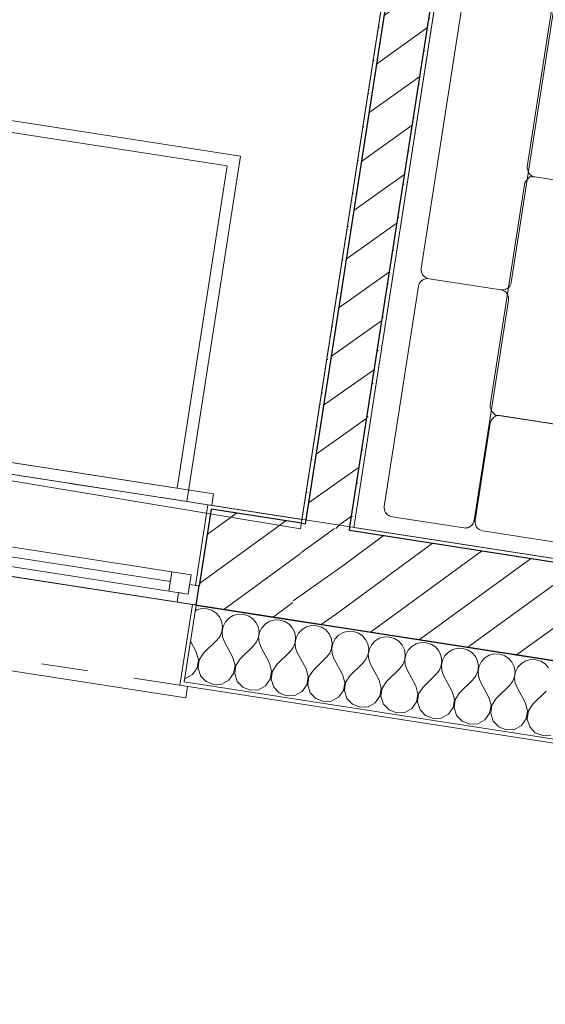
# Model space of a CAD drawing. Header units: metres. Extents: x 5509548 to 5517943, y 5680530 to 5684871.
# Tile 90 of 124: x 5516179.26 to 5516180.62, y 5683284.93 to 5683287.47. Entities that reach past the tile are written whole.
import ezdxf

# ---------------------------------------------------------------- set-up
doc = ezdxf.new("R2010")
doc.units = ezdxf.units.M
doc.linetypes.add('Przerywana', pattern=[240, 120, -120])
for name, color, linetype in [('Nowe_A-Balkony', 7, 'CONTINUOUS'), ('Nowe_A-Meble-Salon', 7, 'CONTINUOUS'), ('Nowe_A-Meble-Sypialnia', 7, 'CONTINUOUS'), ('Nowe_A-Posadzki', 7, 'CONTINUOUS'), ('Nowe_A-Strefy-Parter', 7, 'CONTINUOUS'), ('Nowe_A-Ściany-Działowe', 7, 'CONTINUOUS'), ('Nowe_A-Ściany-Zewnętrzne', 7, 'CONTINUOUS'), ('Nowe_Okna Archicada', 7, 'CONTINUOUS')]:
    doc.layers.add(name, color=color, linetype=linetype)
for name, color, linetype, lineweight in [('Nowe_A-Balkony_Nr_pióra__89', 7, 'CONTINUOUS', 13), ('Nowe_A-Meble-Salon_Nr_pióra__1', 7, 'CONTINUOUS', 13), ('Nowe_A-Meble-Sypialnia_Nr_pióra__4', 7, 'CONTINUOUS', 13), ('Nowe_A-Posadzki_Nr_pióra__89', 7, 'CONTINUOUS', 13), ('Nowe_A-Ściany-Działowe_Nr_pióra__27', 7, 'CONTINUOUS', 25), ('Nowe_A-Ściany-Działowe_Nr_pióra__47', 7, 'CONTINUOUS', 15), ('Nowe_A-Ściany-Zewnętrzne_Nr_pióra__174', 7, 'CONTINUOUS', 5), ('Nowe_A-Ściany-Zewnętrzne_Nr_pióra__27', 7, 'CONTINUOUS', 25), ('Nowe_A-Ściany-Zewnętrzne_Nr_pióra__47', 7, 'CONTINUOUS', 15), ('Nowe_A-Ściany-Zewnętrzne_Nr_pióra__67', 7, 'CONTINUOUS', 13), ('Nowe_Metryczki pomieszczeń Archicada_Nr_pióra__6', 5, 'CONTINUOUS', 13), ('Nowe_Okna Archicada_Nr_pióra__23', 7, 'CONTINUOUS', 15), ('Nowe_Okna Archicada_Nr_pióra__27', 7, 'CONTINUOUS', 25), ('Nowe_Okna Archicada_Nr_pióra__3', 7, 'CONTINUOUS', 13), ('Nowe_Okna Archicada_Nr_pióra__47', 7, 'CONTINUOUS', 15)]:
    doc.layers.add(name, color=color, linetype=linetype, lineweight=lineweight)
doc.layers.add('Nowe_A-Strefy-Parter_Nr_pióra__94', color=7, linetype='CONTINUOUS', lineweight=13, true_color=0xe4ad2c)
doc.styles.add('STYL_AUTOMATYCZNY_1', font='arial.ttf')
pattern_1 = [(0, (0, 0), (0, 86.60254037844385), [0, -50]), (0, (25, 43.30126941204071), (0, 86.60254037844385), [0, -50])]
pattern_2 = [(45, (0, 0), (-63.63960862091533, 63.63960862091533), [])]

# ---------------------------------------------------------------- blocks, each defined once
blk = doc.blocks.new('Sypialnia_A0_2.03_33', base_point=(67027.93271937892, -115141.4868995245))
at = {"layer": 'Nowe_Metryczki pomieszczeń Archicada_Nr_pióra__6', "color": 5, "linetype": 'Continuous', "lineweight": 13}
for p, q in [((66699.66021937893, -114905.7723995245), (67356.20521937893, -114905.7723995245)), ((66699.66021937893, -115062.9153995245), (66699.66021937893, -114905.7723995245)), ((67356.20521937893, -114905.7723995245), (67356.20521937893, -115062.9153995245)), ((67356.20521937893, -115062.9153995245), (66699.66021937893, -115062.9153995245)), ((66699.66021937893, -115062.9153995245), (67356.20521937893, -115062.9153995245)), ((66699.66021937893, -115220.0583995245), (66699.66021937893, -115062.9153995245)), ((67356.20521937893, -115062.9153995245), (67356.20521937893, -115220.0583995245)), ((67356.20521937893, -115220.0583995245), (66699.66021937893, -115220.0583995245)), ((66699.66021937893, -115220.0583995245), (67356.20521937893, -115220.0583995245)), ((66699.66021937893, -115377.2013995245), (66699.66021937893, -115220.0583995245)), ((67356.20521937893, -115220.0583995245), (67356.20521937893, -115377.2013995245)), ((67356.20521937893, -115377.2013995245), (66699.66021937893, -115377.2013995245))]:
    blk.add_line(p, q, dxfattribs=at)
at = {"layer": 'Nowe_Metryczki pomieszczeń Archicada_Nr_pióra__6', "color": 5, "lineweight": 13, "char_height": 100, "attachment_point": 1, "style": 'STYL_AUTOMATYCZNY_1'}
for s, insert in [('\\A1;{\\pql;\\pt0,2300;\\fArial|b0|i0|c238|p0;\\W1.000000;A0/2.03\\fArial|b0|i0|c238|p0;\\W1.000000;\\A1{\\H.66x;\\S^  ;}\\fArial|b0|i0|c238|p0;\\W1.000000;\\fArial|b0|i0|c238|p0;\\W1.000000;\\A1{\\H.66x;\\S^  ;}}', (66749.66021937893, -114928.6295413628)), ('\\A1;{\\pql;\\pt0,2300;\\fArial|b0|i0|c238|p0;\\W1.000000;Sypialnia\\fArial|b0|i0|c238|p0;\\W1.000000;\\A1{\\H.66x;\\S^  ;}\\fArial|b0|i0|c238|p0;\\W1.000000;\\fArial|b0|i0|c238|p0;\\W1.000000;\\A1{\\H.66x;\\S^  ;}}', (66749.66021937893, -115085.7725413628)), ('\\A1;{\\pql;\\pt0,2300;\\fArial|b0|i0|c238|p0;\\W1.000000;9,02\\fArial|b0|i0|c238|p0;\\W1.000000;\\A1{\\H.66x;\\S^  ;}\\fArial|b0|i0|c238|p0;\\W1.000000; m\\fArial|b0|i0|c238|p0;\\W1.000000;\\A1{\\H.66x;\\S2^  ;}}', (66749.66021937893, -115244.3441127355))]:
    blk.add_mtext(s, dxfattribs=dict(at, insert=insert))
blk = doc.blocks.new('Strop_1', base_point=(90780.07224493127, -117167.5980123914))
at = {"layer": 'Nowe_A-Balkony_Nr_pióra__89', "color": 7, "linetype": 'Continuous', "lineweight": 13, "flags": 128}
blk.add_lwpolyline([(90780.07224493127, -117167.5980123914), (90780.07224493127, -118877.5979270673), (65230.07224493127, -118877.5979270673), (65230.07224493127, -117167.5980123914)], close=True, dxfattribs=at)
blk = doc.blocks.new('Strop_4', base_point=(65240.07224493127, -99177.59784355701))
at = {"layer": 'Nowe_A-Posadzki_Nr_pióra__89', "color": 7, "linetype": 'Continuous', "lineweight": 13, "flags": 128}
blk.add_lwpolyline([(65240.07224493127, -99177.59784355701), (65240.07224493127, -116907.597843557), (90770.07224493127, -116907.597843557), (90770.07224493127, -99177.59784355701)], close=True, dxfattribs=at)
blk = doc.blocks.new('*X117')
at = {"layer": 'Nowe_A-Ściany-Zewnętrzne_Nr_pióra__174', "color": 7, "linetype": 'Continuous', "lineweight": 5}
for p, q in [((67333.33333333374, -117172.3597483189), (67320.32064148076, -117174.1722074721)), ((67346.34602518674, -117174.1722074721), (67333.33333333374, -117172.3597483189)), ((67428.57142857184, -117172.3597483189), (67415.55873671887, -117174.1722074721)), ((67441.58412042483, -117174.1722074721), (67428.57142857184, -117172.3597483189)), ((67523.80952380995, -117172.3597483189), (67510.79683195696, -117174.1722074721)), ((67536.82221566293, -117174.1722074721), (67523.80952380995, -117172.3597483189)), ((67619.04761904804, -117172.3597483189), (67606.03492719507, -117174.1722074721)), ((67632.06031090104, -117174.1722074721), (67619.04761904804, -117172.3597483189)), ((67714.28571428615, -117172.3597483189), (67701.27302243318, -117174.1722074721)), ((67727.29840613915, -117174.1722074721), (67714.28571428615, -117172.3597483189)), ((67809.52380952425, -117172.3597483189), (67796.51111767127, -117174.1722074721)), ((67822.53650137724, -117174.1722074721), (67809.52380952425, -117172.3597483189)), ((67904.76190476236, -117172.3597483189), (67891.74921290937, -117174.1722074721)), ((67917.77459661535, -117174.1722074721), (67904.76190476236, -117172.3597483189)), ((68000.00000000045, -117172.3597483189), (67986.98730814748, -117174.1722074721)), ((68013.01269185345, -117174.1722074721), (68000.00000000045, -117172.3597483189)), ((68095.23809523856, -117172.3597483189), (68082.22540338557, -117174.1722074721)), ((68108.25078709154, -117174.1722074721), (68095.23809523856, -117172.3597483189)), ((68190.47619047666, -117172.3597483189), (68177.46349862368, -117174.1722074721)), ((68203.48888232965, -117174.1722074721), (68190.47619047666, -117172.3597483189)), ((67308.29851847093, -117179.4716145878), (67305.1207593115, -117182.1048646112)), ((67320.32064148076, -117174.1722074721), (67308.29851847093, -117179.4716145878)), ((67358.36814819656, -117179.4716145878), (67346.34602518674, -117174.1722074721)), ((67368.48453887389, -117187.8545613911), (67358.36814819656, -117179.4716145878)), ((67375.92510433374, -117198.682910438), (67368.48453887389, -117187.8545613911)), ((67393.4202230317, -117187.8545613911), (67385.97965757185, -117198.682910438)), ((67403.53661370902, -117179.4716145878), (67393.4202230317, -117187.8545613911)), ((67415.55873671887, -117174.1722074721), (67403.53661370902, -117179.4716145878)), ((67453.60624343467, -117179.4716145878), (67441.58412042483, -117174.1722074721)), ((67463.72263411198, -117187.8545613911), (67453.60624343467, -117179.4716145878)), ((67471.16319957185, -117198.682910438), (67463.72263411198, -117187.8545613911)), ((67488.6583182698, -117187.8545613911), (67481.21775280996, -117198.682910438)), ((67498.77470894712, -117179.4716145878), (67488.6583182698, -117187.8545613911)), ((67510.79683195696, -117174.1722074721), (67498.77470894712, -117179.4716145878)), ((67548.84433867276, -117179.4716145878), (67536.82221566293, -117174.1722074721)), ((67558.96072935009, -117187.8545613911), (67548.84433867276, -117179.4716145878)), ((67566.40129480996, -117198.682910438), (67558.96072935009, -117187.8545613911)), ((67583.8964135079, -117187.8545613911), (67576.45584804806, -117198.682910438)), ((67594.01280418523, -117179.4716145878), (67583.8964135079, -117187.8545613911)), ((67606.03492719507, -117174.1722074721), (67594.01280418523, -117179.4716145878)), ((67644.08243391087, -117179.4716145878), (67632.06031090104, -117174.1722074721)), ((67654.1988245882, -117187.8545613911), (67644.08243391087, -117179.4716145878)), ((67661.63939004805, -117198.682910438), (67654.1988245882, -117187.8545613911)), ((67679.134508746, -117187.8545613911), (67671.69394328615, -117198.682910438)), ((67689.25089942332, -117179.4716145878), (67679.134508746, -117187.8545613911)), ((67701.27302243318, -117174.1722074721), (67689.25089942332, -117179.4716145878)), ((67739.32052914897, -117179.4716145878), (67727.29840613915, -117174.1722074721)), ((67749.4369198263, -117187.8545613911), (67739.32052914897, -117179.4716145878)), ((67756.87748528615, -117198.682910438), (67749.4369198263, -117187.8545613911)), ((67774.3726039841, -117187.8545613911), (67766.93203852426, -117198.682910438)), ((67784.48899466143, -117179.4716145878), (67774.3726039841, -117187.8545613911)), ((67796.51111767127, -117174.1722074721), (67784.48899466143, -117179.4716145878)), ((67834.55862438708, -117179.4716145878), (67822.53650137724, -117174.1722074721)), ((67844.6750150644, -117187.8545613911), (67834.55862438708, -117179.4716145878)), ((67852.11558052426, -117198.682910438), (67844.6750150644, -117187.8545613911)), ((67869.6106992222, -117187.8545613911), (67862.17013376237, -117198.682910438)), ((67879.72708989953, -117179.4716145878), (67869.6106992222, -117187.8545613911)), ((67891.74921290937, -117174.1722074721), (67879.72708989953, -117179.4716145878)), ((67929.79671962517, -117179.4716145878), (67917.77459661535, -117174.1722074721)), ((67939.9131103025, -117187.8545613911), (67929.79671962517, -117179.4716145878)), ((67947.35367576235, -117198.682910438), (67939.9131103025, -117187.8545613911)), ((67964.84879446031, -117187.8545613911), (67957.40822900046, -117198.682910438)), ((67974.96518513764, -117179.4716145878), (67964.84879446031, -117187.8545613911)), ((67986.98730814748, -117174.1722074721), (67974.96518513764, -117179.4716145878)), ((68025.03481486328, -117179.4716145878), (68013.01269185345, -117174.1722074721)), ((68035.1512055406, -117187.8545613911), (68025.03481486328, -117179.4716145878)), ((68042.59177100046, -117198.682910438), (68035.1512055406, -117187.8545613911)), ((68060.08688969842, -117187.8545613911), (68052.64632423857, -117198.682910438)), ((68070.20328037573, -117179.4716145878), (68060.08688969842, -117187.8545613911)), ((68082.22540338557, -117174.1722074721), (68070.20328037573, -117179.4716145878)), ((68120.27291010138, -117179.4716145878), (68108.25078709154, -117174.1722074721)), ((68130.3893007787, -117187.8545613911), (68120.27291010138, -117179.4716145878)), ((68137.82986623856, -117198.682910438), (68130.3893007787, -117187.8545613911)), ((68155.32498493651, -117187.8545613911), (68147.88441947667, -117198.682910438)), ((68165.44137561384, -117179.4716145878), (68155.32498493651, -117187.8545613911)), ((68177.46349862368, -117174.1722074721), (68165.44137561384, -117179.4716145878)), ((68215.51100533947, -117179.4716145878), (68203.48888232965, -117174.1722074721)), ((68225.6273960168, -117187.8545613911), (68215.51100533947, -117179.4716145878)), ((67380.1234442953, -117211.1323722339), (67375.92510433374, -117198.682910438)), ((67380.75996733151, -117224.2552528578), (67380.1234442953, -117211.1323722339)), ((67381.7813176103, -117211.1323722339), (67381.14479457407, -117224.2552528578)), ((67385.97965757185, -117198.682910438), (67381.7813176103, -117211.1323722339)), ((67475.36153953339, -117211.1323722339), (67471.16319957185, -117198.682910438)), ((67475.99806256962, -117224.2552528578), (67475.36153953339, -117211.1323722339)), ((67477.01941284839, -117211.1323722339), (67476.38288981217, -117224.2552528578)), ((67481.21775280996, -117198.682910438), (67477.01941284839, -117211.1323722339)), ((67570.5996347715, -117211.1323722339), (67566.40129480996, -117198.682910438)), ((67571.23615780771, -117224.2552528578), (67570.5996347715, -117211.1323722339)), ((67572.25750808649, -117211.1323722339), (67571.62098505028, -117224.2552528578)), ((67576.45584804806, -117198.682910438), (67572.25750808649, -117211.1323722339)), ((67665.8377300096, -117211.1323722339), (67661.63939004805, -117198.682910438)), ((67666.47425304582, -117224.2552528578), (67665.8377300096, -117211.1323722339)), ((67667.4956033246, -117211.1323722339), (67666.85908028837, -117224.2552528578)), ((67671.69394328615, -117198.682910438), (67667.4956033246, -117211.1323722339)), ((67761.0758252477, -117211.1323722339), (67756.87748528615, -117198.682910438)), ((67761.71234828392, -117224.2552528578), (67761.0758252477, -117211.1323722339)), ((67762.7336985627, -117211.1323722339), (67762.09717552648, -117224.2552528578)), ((67766.93203852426, -117198.682910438), (67762.7336985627, -117211.1323722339)), ((67856.3139204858, -117211.1323722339), (67852.11558052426, -117198.682910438)), ((67856.95044352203, -117224.2552528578), (67856.3139204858, -117211.1323722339)), ((67857.9717938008, -117211.1323722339), (67857.33527076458, -117224.2552528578)), ((67862.17013376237, -117198.682910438), (67857.9717938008, -117211.1323722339)), ((67951.55201572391, -117211.1323722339), (67947.35367576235, -117198.682910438)), ((67952.18853876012, -117224.2552528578), (67951.55201572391, -117211.1323722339)), ((67953.2098890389, -117211.1323722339), (67952.57336600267, -117224.2552528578)), ((67957.40822900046, -117198.682910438), (67953.2098890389, -117211.1323722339)), ((68046.79011096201, -117211.1323722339), (68042.59177100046, -117198.682910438)), ((68047.42663399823, -117224.2552528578), (68046.79011096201, -117211.1323722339)), ((68048.44798427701, -117211.1323722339), (68047.81146124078, -117224.2552528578)), ((68052.64632423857, -117198.682910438), (68048.44798427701, -117211.1323722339)), ((68142.0282062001, -117211.1323722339), (68137.82986623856, -117198.682910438)), ((68142.66472923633, -117224.2552528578), (68142.0282062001, -117211.1323722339)), ((68143.6860795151, -117211.1323722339), (68143.04955647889, -117224.2552528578)), ((68147.88441947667, -117198.682910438), (68143.6860795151, -117211.1323722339)), ((67342.85714285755, -117286.6454626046), (67371.42857142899, -117248.5502245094)), ((67371.42857142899, -117248.5502245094), (67377.78621921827, -117237.0525955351)), ((67377.78621921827, -117237.0525955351), (67380.75996733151, -117224.2552528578)), ((67381.14479457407, -117224.2552528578), (67384.11854268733, -117237.0525955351)), ((67384.11854268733, -117237.0525955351), (67390.4761904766, -117248.5502245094)), ((67419.04761904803, -117286.6454626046), (67390.4761904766, -117248.5502245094)), ((67438.09523809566, -117286.6454626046), (67466.6666666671, -117248.5502245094)), ((67466.6666666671, -117248.5502245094), (67473.02431445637, -117237.0525955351)), ((67473.02431445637, -117237.0525955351), (67475.99806256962, -117224.2552528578)), ((67476.38288981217, -117224.2552528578), (67479.35663792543, -117237.0525955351)), ((67479.35663792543, -117237.0525955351), (67485.71428571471, -117248.5502245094)), ((67514.28571428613, -117286.6454626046), (67485.71428571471, -117248.5502245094)), ((67533.33333333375, -117286.6454626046), (67561.9047619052, -117248.5502245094)), ((67561.9047619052, -117248.5502245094), (67568.26240969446, -117237.0525955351)), ((67568.26240969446, -117237.0525955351), (67571.23615780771, -117224.2552528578)), ((67571.62098505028, -117224.2552528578), (67574.59473316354, -117237.0525955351)), ((67574.59473316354, -117237.0525955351), (67580.9523809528, -117248.5502245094)), ((67609.52380952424, -117286.6454626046), (67580.9523809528, -117248.5502245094)), ((67628.57142857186, -117286.6454626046), (67657.1428571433, -117248.5502245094)), ((67657.1428571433, -117248.5502245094), (67663.50050493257, -117237.0525955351)), ((67663.50050493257, -117237.0525955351), (67666.47425304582, -117224.2552528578)), ((67666.85908028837, -117224.2552528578), (67669.83282840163, -117237.0525955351)), ((67669.83282840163, -117237.0525955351), (67676.19047619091, -117248.5502245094)), ((67704.76190476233, -117286.6454626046), (67676.19047619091, -117248.5502245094)), ((67723.80952380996, -117286.6454626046), (67752.3809523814, -117248.5502245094)), ((67752.3809523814, -117248.5502245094), (67758.73860017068, -117237.0525955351)), ((67758.73860017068, -117237.0525955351), (67761.71234828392, -117224.2552528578)), ((67762.09717552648, -117224.2552528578), (67765.07092363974, -117237.0525955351)), ((67765.07092363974, -117237.0525955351), (67771.42857142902, -117248.5502245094)), ((67800.00000000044, -117286.6454626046), (67771.42857142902, -117248.5502245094)), ((67819.04761904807, -117286.6454626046), (67847.6190476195, -117248.5502245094)), ((67847.6190476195, -117248.5502245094), (67853.97669540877, -117237.0525955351)), ((67853.97669540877, -117237.0525955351), (67856.95044352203, -117224.2552528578)), ((67857.33527076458, -117224.2552528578), (67860.30901887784, -117237.0525955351)), ((67860.30901887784, -117237.0525955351), (67866.66666666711, -117248.5502245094)), ((67895.23809523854, -117286.6454626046), (67866.66666666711, -117248.5502245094)), ((67914.28571428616, -117286.6454626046), (67942.85714285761, -117248.5502245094)), ((67942.85714285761, -117248.5502245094), (67949.21479064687, -117237.0525955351)), ((67949.21479064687, -117237.0525955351), (67952.18853876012, -117224.2552528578)), ((67952.57336600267, -117224.2552528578), (67955.54711411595, -117237.0525955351)), ((67955.54711411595, -117237.0525955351), (67961.90476190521, -117248.5502245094)), ((67990.47619047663, -117286.6454626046), (67961.90476190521, -117248.5502245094)), ((68009.52380952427, -117286.6454626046), (68038.0952380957, -117248.5502245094)), ((68038.0952380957, -117248.5502245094), (68044.45288588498, -117237.0525955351)), ((68044.45288588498, -117237.0525955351), (68047.42663399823, -117224.2552528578)), ((68047.81146124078, -117224.2552528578), (68050.78520935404, -117237.0525955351)), ((68050.78520935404, -117237.0525955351), (68057.14285714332, -117248.5502245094)), ((68085.71428571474, -117286.6454626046), (68057.14285714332, -117248.5502245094)), ((68104.76190476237, -117286.6454626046), (68133.33333333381, -117248.5502245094)), ((68133.33333333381, -117248.5502245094), (68139.69098112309, -117237.0525955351)), ((68139.69098112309, -117237.0525955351), (68142.66472923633, -117224.2552528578)), ((68143.04955647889, -117224.2552528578), (68146.02330459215, -117237.0525955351)), ((68146.02330459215, -117237.0525955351), (68152.38095238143, -117248.5502245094)), ((68180.95238095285, -117286.6454626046), (68152.38095238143, -117248.5502245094)), ((68200.00000000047, -117286.6454626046), (68228.57142857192, -117248.5502245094)), ((67323.80952380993, -117286.6454626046), (67305.1207593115, -117261.72710994)), ((67332.37804312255, -117305.7265044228), (67323.80952380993, -117286.6454626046)), ((67342.85714285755, -117286.6454626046), (67334.28862354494, -117305.7265044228)), ((67427.61613836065, -117305.7265044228), (67419.04761904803, -117286.6454626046)), ((67438.09523809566, -117286.6454626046), (67429.52671878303, -117305.7265044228)), ((67522.85423359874, -117305.7265044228), (67514.28571428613, -117286.6454626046)), ((67533.33333333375, -117286.6454626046), (67524.76481402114, -117305.7265044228)), ((67618.09232883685, -117305.7265044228), (67609.52380952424, -117286.6454626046)), ((67628.57142857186, -117286.6454626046), (67620.00290925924, -117305.7265044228)), ((67713.33042407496, -117305.7265044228), (67704.76190476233, -117286.6454626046)), ((67723.80952380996, -117286.6454626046), (67715.24100449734, -117305.7265044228)), ((67808.56851931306, -117305.7265044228), (67800.00000000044, -117286.6454626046)), ((67819.04761904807, -117286.6454626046), (67810.47909973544, -117305.7265044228)), ((67903.80661455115, -117305.7265044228), (67895.23809523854, -117286.6454626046)), ((67914.28571428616, -117286.6454626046), (67905.71719497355, -117305.7265044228)), ((67999.04470978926, -117305.7265044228), (67990.47619047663, -117286.6454626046)), ((68009.52380952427, -117286.6454626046), (68000.95529021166, -117305.7265044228)), ((68094.28280502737, -117305.7265044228), (68085.71428571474, -117286.6454626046)), ((68104.76190476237, -117286.6454626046), (68096.19338544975, -117305.7265044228)), ((68189.52090026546, -117305.7265044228), (68180.95238095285, -117286.6454626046)), ((68200.00000000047, -117286.6454626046), (68191.43148068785, -117305.7265044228)), ((67331.94325685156, -117326.6386215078), (67332.37804312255, -117305.7265044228)), ((67334.28862354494, -117305.7265044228), (67334.72340981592, -117326.6386215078)), ((67427.18135208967, -117326.6386215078), (67427.61613836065, -117305.7265044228)), ((67429.52671878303, -117305.7265044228), (67429.96150505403, -117326.6386215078)), ((67522.41944732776, -117326.6386215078), (67522.85423359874, -117305.7265044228)), ((67524.76481402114, -117305.7265044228), (67525.19960029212, -117326.6386215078)), ((67617.65754256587, -117326.6386215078), (67618.09232883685, -117305.7265044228)), ((67620.00290925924, -117305.7265044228), (67620.43769553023, -117326.6386215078)), ((67712.89563780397, -117326.6386215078), (67713.33042407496, -117305.7265044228)), ((67715.24100449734, -117305.7265044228), (67715.67579076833, -117326.6386215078)), ((67808.13373304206, -117326.6386215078), (67808.56851931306, -117305.7265044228)), ((67810.47909973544, -117305.7265044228), (67810.91388600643, -117326.6386215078)), ((67903.37182828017, -117326.6386215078), (67903.80661455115, -117305.7265044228)), ((67905.71719497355, -117305.7265044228), (67906.15198124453, -117326.6386215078)), ((67998.60992351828, -117326.6386215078), (67999.04470978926, -117305.7265044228)), ((68000.95529021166, -117305.7265044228), (68001.39007648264, -117326.6386215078)), ((68093.84801875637, -117326.6386215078), (68094.28280502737, -117305.7265044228)), ((68096.19338544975, -117305.7265044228), (68096.62817172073, -117326.6386215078)), ((68189.08611399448, -117326.6386215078), (68189.52090026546, -117305.7265044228)), ((68191.43148068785, -117305.7265044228), (68191.86626695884, -117326.6386215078)), ((67306.12023075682, -117358.2421291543), (67322.58905266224, -117345.3470298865)), ((67322.58905266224, -117345.3470298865), (67331.94325685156, -117326.6386215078)), ((67334.72340981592, -117326.6386215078), (67344.07761400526, -117345.3470298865)), ((67344.07761400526, -117345.3470298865), (67360.54643591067, -117358.2421291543)), ((67401.35832599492, -117358.2421291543), (67417.82714790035, -117345.3470298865)), ((67417.82714790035, -117345.3470298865), (67427.18135208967, -117326.6386215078)), ((67429.96150505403, -117326.6386215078), (67439.31570924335, -117345.3470298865)), ((67439.31570924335, -117345.3470298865), (67455.78453114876, -117358.2421291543)), ((67496.59642123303, -117358.2421291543), (67513.06524313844, -117345.3470298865)), ((67513.06524313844, -117345.3470298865), (67522.41944732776, -117326.6386215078)), ((67525.19960029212, -117326.6386215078), (67534.55380448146, -117345.3470298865)), ((67534.55380448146, -117345.3470298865), (67551.02262638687, -117358.2421291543)), ((67591.83451647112, -117358.2421291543), (67608.30333837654, -117345.3470298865)), ((67608.30333837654, -117345.3470298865), (67617.65754256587, -117326.6386215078)), ((67620.43769553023, -117326.6386215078), (67629.79189971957, -117345.3470298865)), ((67629.79189971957, -117345.3470298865), (67646.26072162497, -117358.2421291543)), ((67687.07261170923, -117358.2421291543), (67703.54143361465, -117345.3470298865)), ((67703.54143361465, -117345.3470298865), (67712.89563780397, -117326.6386215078)), ((67715.67579076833, -117326.6386215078), (67725.02999495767, -117345.3470298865)), ((67725.02999495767, -117345.3470298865), (67741.49881686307, -117358.2421291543)), ((67782.31070694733, -117358.2421291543), (67798.77952885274, -117345.3470298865)), ((67798.77952885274, -117345.3470298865), (67808.13373304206, -117326.6386215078)), ((67810.91388600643, -117326.6386215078), (67820.26809019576, -117345.3470298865)), ((67820.26809019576, -117345.3470298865), (67836.73691210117, -117358.2421291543)), ((67877.54880218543, -117358.2421291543), (67894.01762409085, -117345.3470298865)), ((67894.01762409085, -117345.3470298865), (67903.37182828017, -117326.6386215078)), ((67906.15198124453, -117326.6386215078), (67915.50618543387, -117345.3470298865)), ((67915.50618543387, -117345.3470298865), (67931.97500733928, -117358.2421291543)), ((67972.78689742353, -117358.2421291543), (67989.25571932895, -117345.3470298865)), ((67989.25571932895, -117345.3470298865), (67998.60992351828, -117326.6386215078)), ((68001.39007648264, -117326.6386215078), (68010.74428067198, -117345.3470298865)), ((68010.74428067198, -117345.3470298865), (68027.21310257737, -117358.2421291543)), ((68068.02499266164, -117358.2421291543), (68084.49381456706, -117345.3470298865)), ((68084.49381456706, -117345.3470298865), (68093.84801875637, -117326.6386215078)), ((68096.62817172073, -117326.6386215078), (68105.98237591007, -117345.3470298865)), ((68105.98237591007, -117345.3470298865), (68122.45119781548, -117358.2421291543)), ((68163.26308789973, -117358.2421291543), (68179.73190980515, -117345.3470298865)), ((68179.73190980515, -117345.3470298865), (68189.08611399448, -117326.6386215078)), ((68191.86626695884, -117326.6386215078), (68201.22047114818, -117345.3470298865)), ((68201.22047114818, -117345.3470298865), (68217.68929305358, -117358.2421291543)), ((67305.1207593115, -117358.4671313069), (67306.12023075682, -117358.2421291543)), ((67360.54643591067, -117358.2421291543), (67380.95238095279, -117362.8359387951)), ((67380.95238095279, -117362.8359387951), (67401.35832599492, -117358.2421291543)), ((67455.78453114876, -117358.2421291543), (67476.1904761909, -117362.8359387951)), ((67476.1904761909, -117362.8359387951), (67496.59642123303, -117358.2421291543)), ((67551.02262638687, -117358.2421291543), (67571.428571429, -117362.8359387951)), ((67571.428571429, -117362.8359387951), (67591.83451647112, -117358.2421291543)), ((67646.26072162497, -117358.2421291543), (67666.6666666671, -117362.8359387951)), ((67666.6666666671, -117362.8359387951), (67687.07261170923, -117358.2421291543)), ((67741.49881686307, -117358.2421291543), (67761.9047619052, -117362.8359387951)), ((67761.9047619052, -117362.8359387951), (67782.31070694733, -117358.2421291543)), ((67836.73691210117, -117358.2421291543), (67857.1428571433, -117362.8359387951)), ((67857.1428571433, -117362.8359387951), (67877.54880218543, -117358.2421291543)), ((67931.97500733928, -117358.2421291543), (67952.3809523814, -117362.8359387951)), ((67952.3809523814, -117362.8359387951), (67972.78689742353, -117358.2421291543)), ((68027.21310257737, -117358.2421291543), (68047.6190476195, -117362.8359387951)), ((68047.6190476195, -117362.8359387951), (68068.02499266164, -117358.2421291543)), ((68122.45119781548, -117358.2421291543), (68142.85714285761, -117362.8359387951)), ((68142.85714285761, -117362.8359387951), (68163.26308789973, -117358.2421291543)), ((68217.68929305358, -117358.2421291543), (68238.09523809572, -117362.8359387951)), ((68238.09523809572, -117362.8359387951), (68258.50118313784, -117358.2421291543))]:
    blk.add_line(p, q, dxfattribs=at)
blk = doc.blocks.new('WSC Okno dwuskrzydłowe 26')
at = {"layer": 'Nowe_Okna Archicada_Nr_pióra__23', "color": 7, "linetype": 'Continuous', "lineweight": 15}
for p, q in [((-900, 0), (-875, 0)), ((-875, 25.00000000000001), (-825, 25.00000000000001)), ((-875, -25), (-875, 25.00000000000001)), ((-875, 0), (-875, -25)), ((-825, 25.00000000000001), (-825, -25)), ((-825, 25.00000000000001), (250.0000000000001, 25.00000000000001)), ((-825, 0), (250.0000000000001, 0)), ((-875, -25), (-850, -25)), ((-825, -25), (-875, -25)), ((-850, -25), (-850, -50)), ((250.0000000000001, -25), (-825, -25)), ((-850, -50), (-900, -50))]:
    blk.add_line(p, q, dxfattribs=at)
at = {"layer": 'Nowe_Okna Archicada_Nr_pióra__27', "color": 7, "linetype": 'Continuous', "lineweight": 25}
blk.add_line((-900, -50), (-900, 0), dxfattribs=at)
blk.add_line((-900, -50), (-900, 0), dxfattribs=at)
at = {"layer": 'Nowe_Okna Archicada_Nr_pióra__3', "color": 7, "linetype": 'Continuous', "lineweight": 13}
for p, q in [((-900, 210), (-900, 240.0000000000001)), ((-900, 240.0000000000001), (900, 240.0000000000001)), ((-825, 25.00000000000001), (250.0000000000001, 25.00000000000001)), ((300.0000000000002, -50), (-850, -50)), ((-910, -260), (-910, -290.0000000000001)), ((-910, -290.0000000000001), (910, -290.0000000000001))]:
    blk.add_line(p, q, dxfattribs=at)
at = {"layer": 'Nowe_Okna Archicada_Nr_pióra__3', "color": 7, "linetype": 'Przerywana', "lineweight": 13}
for p, q in [((-890, 210), (890, 210)), ((-890, -260), (890, -260))]:
    blk.add_line(p, q, dxfattribs=at)
at = {"layer": 'Nowe_Okna Archicada_Nr_pióra__47', "color": 7, "linetype": 'Continuous', "lineweight": 15}
for p, q in [((-900, 210), (-889.9999999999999, 210)), ((-889.9999999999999, 8.326672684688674e-14), (-889.9999999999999, 210)), ((-889.9999999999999, -49.99999999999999), (-889.9999999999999, -260)), ((-900, -260), (-910, -260)), ((-900, -260), (-889.9999999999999, -260))]:
    blk.add_line(p, q, dxfattribs=at)
blk = doc.blocks.new('Ściana_11', base_point=(90905.07224493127, -117042.597843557))
at = {"layer": 'Nowe_A-Ściany-Zewnętrzne', "linetype": 'Continuous', "lineweight": 0, "true_color": 0x000000}
h = blk.add_hatch(dxfattribs=at)
h.set_pattern_fill('Tynk', color=18, style=0, pattern_type=2)
h.set_pattern_definition(pattern_1)
h.paths.add_polyline_path([(67295.120745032, -116907.597843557), (67295.120745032, -117117.597843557), (67305.120745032, -117117.597843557), (67305.120745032, -116917.597843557), (67305.120745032, -116907.597843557)])
h = blk.add_hatch(dxfattribs=at)
h.set_pattern_fill('Tynk', color=18, style=0, pattern_type=2)
h.set_pattern_definition(pattern_1)
h.paths.add_polyline_path([(67305.12074366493, -116907.5978452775), (67305.12074366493, -116917.5978432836), (67540.07817616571, -116917.5978578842), (67540.07817616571, -116907.5978452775)])
h = blk.add_hatch(dxfattribs=at)
h.set_pattern_fill('Bloczki_ceramiczne', color=18, style=0, pattern_type=2)
h.set_pattern_definition(pattern_2)
h.paths.add_polyline_path([(67305.1207459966, -116917.5978446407), (67305.1207459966, -117117.5978430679), (67305.1207537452, -117167.5978407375), (67550.0781745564, -117167.5978407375), (67550.0781745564, -116917.597848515)])
h = blk.add_hatch(dxfattribs=at)
h.set_pattern_fill('Bloczki_ceramiczne', color=18, style=0, pattern_type=2)
h.set_pattern_definition(pattern_2)
h.paths.add_polyline_path([(67665.07817616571, -116917.597843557), (67550.07817616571, -116917.597843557), (67550.07817616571, -117167.597843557), (67665.07817616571, -117167.597843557)])
h = blk.add_hatch(dxfattribs=at)
h.set_pattern_fill('Tynk', color=18, style=0, pattern_type=2)
h.set_pattern_definition(pattern_1)
h.paths.add_polyline_path([(67675.07817616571, -116907.597843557), (67665.07817616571, -116907.597843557), (67665.07817616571, -116917.597843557), (67675.07817616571, -116917.597843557)])
h = blk.add_hatch(dxfattribs=at)
h.set_pattern_fill('Bloczki_ceramiczne', color=18, style=0, pattern_type=2)
h.set_pattern_definition(pattern_2)
h.paths.add_polyline_path([(67665.07817616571, -116917.597852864), (67665.07817616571, -117167.5978207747), (69405.12075883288, -117167.5978207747), (69405.12073275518, -117052.5978360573), (69405.12073275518, -116917.597852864)])
h = blk.add_hatch(dxfattribs=at)
h.set_pattern_fill('Tynk', color=18, style=0, pattern_type=2)
h.set_pattern_definition(pattern_1)
h.paths.add_polyline_path([(69405.12073899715, -116907.5978474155), (67675.07817616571, -116907.5978214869), (67675.07817616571, -116917.5978650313), (69405.12073899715, -116917.5978391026)])
h = blk.add_hatch(dxfattribs=at)
h.set_pattern_fill('Tynk', color=18, style=0, pattern_type=2)
h.set_pattern_definition(pattern_1)
h.paths.add_polyline_path([(67305.120745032, -117377.597843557), (67305.120745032, -117367.597843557), (67305.120745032, -117167.597843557), (67295.120745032, -117167.597843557), (67295.120745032, -117377.597843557)])
h = blk.add_hatch(dxfattribs=at)
h.set_pattern_fill('Tynk', color=18, style=0, pattern_type=2)
h.set_pattern_definition(pattern_1)
h.paths.add_polyline_path([(69405.12075091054, -117367.5978494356), (67305.12075918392, -117367.5978179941), (67305.12075918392, -117377.597843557), (69405.12075091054, -117377.597843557)])
at = {"layer": 'Nowe_A-Ściany-Zewnętrzne_Nr_pióra__27', "color": 7, "linetype": 'Continuous', "lineweight": 25}
for p, q in [((67540.07818755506, -116917.5978344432), (67305.12074658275, -116917.5978417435)), ((67305.120745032, -116917.597843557), (67305.120745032, -117117.597843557)), ((67540.07817616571, -116917.597843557), (67550.07817616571, -116917.597843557)), ((67665.07817616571, -116917.597843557), (67665.07817616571, -116907.597843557)), ((69405.12073275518, -116917.597834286), (67665.07817616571, -116917.5978603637)), ((67305.120745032, -117167.597843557), (67305.120745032, -117117.597843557)), ((67305.12075243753, -117167.5978400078), (67550.07817616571, -117167.5978400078)), ((67550.07817616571, -117167.597843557), (67665.07817616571, -117167.597843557)), ((67665.07817616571, -117167.5978204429), (69405.12075883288, -117167.5978204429))]:
    blk.add_line(p, q, dxfattribs=at)
at = {"layer": 'Nowe_A-Ściany-Zewnętrzne_Nr_pióra__47', "color": 7, "linetype": 'Continuous', "lineweight": 15}
for p, q in [((67295.120745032, -117117.597843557), (67295.120745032, -116907.597843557)), ((67305.120745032, -116907.597843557), (67295.120745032, -116907.597843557)), ((67540.07817616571, -116907.597843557), (67540.07817616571, -116917.597843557)), ((67305.120745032, -117117.597843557), (67295.120745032, -117117.597843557)), ((67295.120745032, -117167.597843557), (67295.120745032, -117377.597843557)), ((67305.120745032, -117167.597843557), (67295.120745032, -117167.597843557)), ((67305.120745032, -117377.597843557), (67295.120745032, -117377.597843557)), ((67305.120745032, -117377.597843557), (67315.120745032, -117377.597843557))]:
    blk.add_line(p, q, dxfattribs=at)
at = {"layer": 'Nowe_A-Ściany-Zewnętrzne_Nr_pióra__47', "color": 7, "linetype": 'Continuous', "lineweight": 15, "flags": 128}
for points in [[(67540.07817616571, -116907.597843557), (67305.120745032, -116907.597843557)], [(69405.120745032, -116907.597843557), (67675.07817616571, -116907.597843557)], [(67305.120745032, -117377.597843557), (69405.120745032, -117377.597843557)]]:
    blk.add_lwpolyline(points, dxfattribs=at)
at = {"layer": 'Nowe_A-Ściany-Zewnętrzne_Nr_pióra__67', "color": 7, "linetype": 'Continuous', "lineweight": 13}
for p, q in [((67305.120745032, -117367.597843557), (67305.120745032, -117167.597843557)), ((67305.1207593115, -117367.5978179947), (69405.12075091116, -117367.5978494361))]:
    blk.add_line(p, q, dxfattribs=at)
at = {"layer": 'Nowe_A-Ściany-Zewnętrzne', "color": 7, "lineweight": 25}
blk.add_blockref('*X117', (0, 0), dxfattribs=at)
at = {"layer": 'Nowe_Okna Archicada', "color": 7, "linetype": 'Continuous', "lineweight": 13, "xscale": -1, "zscale": 1000}
blk.add_blockref('WSC Okno dwuskrzydłowe 26', (66405.120745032, -117117.597843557), dxfattribs=at)
blk = doc.blocks.new('Ściana_79', base_point=(67540.07817616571, -108492.5958496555))
at = {"layer": 'Nowe_A-Ściany-Działowe', "linetype": 'Continuous', "lineweight": 0, "true_color": 0x000000}
h = blk.add_hatch(dxfattribs=at)
h.set_pattern_fill('Tynk', color=18, style=0, pattern_type=2)
h.set_pattern_definition(pattern_1)
h.paths.add_polyline_path([(67540.07817616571, -116907.597843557), (67550.07819037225, -116907.597843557), (67550.07819037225, -114697.7344733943), (67540.07817616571, -114697.7344733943)])
h = blk.add_hatch(dxfattribs=at)
h.set_pattern_fill('Bloczki_ceramiczne', color=18, style=0, pattern_type=2)
h.set_pattern_definition(pattern_2)
h.paths.add_polyline_path([(67550.07818291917, -114697.7344336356), (67550.07818291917, -116907.597843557), (67665.07820217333, -116907.597843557), (67665.07820217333, -114697.7344336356)])
h = blk.add_hatch(dxfattribs=at)
h.set_pattern_fill('Tynk', color=18, style=0, pattern_type=2)
h.set_pattern_definition(pattern_1)
h.paths.add_polyline_path([(67665.07818562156, -114697.7344491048), (67665.07818562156, -116907.597843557), (67675.07814112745, -116907.597843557), (67675.07814112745, -114697.7344491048)])
h = blk.add_hatch(dxfattribs=at)
h.set_pattern_fill('Tynk', color=18, style=0, pattern_type=2)
h.set_pattern_definition(pattern_1)
h.paths.add_polyline_path([(67550.07817616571, -116907.597843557), (67540.07817616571, -116907.597843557), (67540.07817616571, -116917.597843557), (67550.07817616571, -116917.597843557)])
h = blk.add_hatch(dxfattribs=at)
h.set_pattern_fill('Bloczki_ceramiczne', color=18, style=0, pattern_type=2)
h.set_pattern_definition(pattern_2)
h.paths.add_polyline_path([(67665.07817616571, -116907.597843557), (67550.07817616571, -116907.597843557), (67550.07817616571, -116917.597843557), (67665.07817616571, -116917.597843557)])
at = {"layer": 'Nowe_A-Ściany-Działowe_Nr_pióra__27', "color": 7, "linetype": 'Continuous', "lineweight": 25}
for p, q in [((67550.07818291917, -114697.7344336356), (67550.07818291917, -116907.597843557)), ((67665.07820217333, -116907.597843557), (67665.07820217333, -114697.7344336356))]:
    blk.add_line(p, q, dxfattribs=at)
at = {"layer": 'Nowe_A-Ściany-Działowe_Nr_pióra__47', "color": 7, "linetype": 'Continuous', "lineweight": 15, "flags": 128}
for points in [[(67540.07817616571, -114697.7344940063), (67540.07817616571, -116907.597843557)], [(67675.07817616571, -116907.597843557), (67675.07817616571, -114697.7344940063)]]:
    blk.add_lwpolyline(points, dxfattribs=at)
at = {"layer": 'Nowe_A-Ściany-Zewnętrzne_Nr_pióra__27', "color": 7, "linetype": 'Continuous', "lineweight": 25}
for p, q in [((67540.07817616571, -116917.597843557), (67550.07817616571, -116917.597843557)), ((67550.07817616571, -116907.597843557), (67550.07817616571, -116917.597843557)), ((67665.07817616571, -116917.597843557), (67665.07817616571, -116907.597843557))]:
    blk.add_line(p, q, dxfattribs=at)
at = {"layer": 'Nowe_A-Ściany-Zewnętrzne_Nr_pióra__47', "color": 7, "linetype": 'Continuous', "lineweight": 15}
blk.add_line((67540.07817616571, -116907.597843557), (67540.07817616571, -116917.597843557), dxfattribs=at)
blk = doc.blocks.new('boxplay-2')
at = {"layer": 'Nowe_A-Meble-Salon_Nr_pióra__1', "color": 7, "linetype": 'Continuous', "lineweight": 13, "flags": 128}
for points in [[(965.7189, -430.5669000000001), (966.4309999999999, -433.5097000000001), (968.0154, -438.3264000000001), (970.7445, -442.8456), (974.4929999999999, -446.6726), (978.9802999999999, -449.5073), (983.9232, -451.2213), (988.9382999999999, -451.8280000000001), (1242.887, -451.8280000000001), (1247.902, -451.2213), (1252.845, -449.5073), (1257.332, -446.6726), (1261.081, -442.8456), (1263.81, -438.3264000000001), (1265.394, -433.5097000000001), (1265.887, -428.7751), (1265.887, 201.9233), (1265.394, 206.658), (1263.81, 211.4746), (1261.081, 215.9938), (1257.332, 219.8209), (1252.845, 222.6556), (1247.902, 224.3696), (1242.887, 224.9662), (1246.598, 227.7058), (1250.406, 228.6682), (1251.353, 229.0193), (1254.135, 230.3424), (1255.473, 231.1535), (1257.588, 232.7159), (1259.151, 234.141), (1260.576, 235.7036), (1262.138, 237.8186), (1262.949, 239.1565), (1264.272, 241.9382000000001), (1264.623, 242.8854), (1265.586, 246.6932), (1265.887, 250.4044), (1265.887, 437.2768000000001), (1265.586, 441.1923), (1264.623, 445.2077), (1262.949, 449.1379), (1260.576, 452.7754), (1257.588, 455.9215), (1254.135, 458.4199), (1250.406, 460.1818), (1246.598, 461.1943), (1242.887, 461.5114), (668.5908000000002, 461.5114), (664.8796000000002, 461.1943), (661.0718000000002, 460.1818), (657.3429000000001, 458.4199), (653.8900000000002, 455.9215), (650.9023000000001, 452.7754), (648.5289, 449.1379), (646.8546000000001, 445.2077), (645.8922000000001, 441.1923), (645.6078000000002, 437.4968000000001), (645.3233, 441.1923), (644.3609, 445.2077), (642.6866000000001, 449.1379), (640.3132, 452.7754), (637.3256000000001, 455.9215), (633.8726000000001, 458.4199), (630.1437000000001, 460.1818), (626.3359, 461.1943), (622.6247000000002, 461.5114), (-472.6309, 461.5114), (-476.3421000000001, 461.1943), (-480.1499, 460.1818), (-483.8788000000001, 458.4199), (-487.3317, 455.9215), (-490.3194, 452.7754), (-492.6929, 449.1379), (-494.3671, 445.2077), (-495.3295000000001, 441.1923), (-495.6309, 437.2768000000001), (-495.6309, 421.6060000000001), (-496.3924, 424.7112), (-498.3578, 429.2178), (-501.144, 433.3868000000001), (-504.6513, 436.991), (-508.7047, 439.8520000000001), (-513.0822, 441.8691), (-517.5521999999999, 443.0282), (-521.9088, 443.3911), (-618.0000000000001, 443.3911), (-622.3566000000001, 443.0282), (-626.8267000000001, 441.8691), (-631.2041, 439.8520000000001), (-635.2575, 436.991), (-638.7648000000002, 433.3868000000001), (-641.551, 429.2178), (-643.5165, 424.7112), (-644.6462000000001, 420.1043), (-645.0000000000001, 415.6098), (-645.0000000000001, -424.7086), (-644.4217000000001, -430.2666), (-642.5617, -435.9208000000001), (-639.3580000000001, -441.2259), (-634.9576000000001, -445.7184), (-629.6898000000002, -449.0461), (-623.8874000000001, -451.0581), (-618.0000000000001, -451.7995), (-521.9088, -451.7995), (-516.0215000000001, -451.0477), (-510.219, -449.0357), (-504.9513, -445.7081), (-500.5508, -441.2155), (-497.3471, -435.9105000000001), (-495.4871, -430.2563), (-494.9132, -424.7402), (-494.9132, -428.8101000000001), (-494.6118, -432.0054000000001), (-494.4818, -432.9567000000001), (-494.4206, -433.5448000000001), (-492.8362, -438.3615000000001), (-490.1070999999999, -442.8807), (-486.3586000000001, -446.7078), (-481.8712, -449.5425), (-476.9284000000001, -451.2565), (-471.9132, -451.8282000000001), (321.8814000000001, -451.8282000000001), (326.8966000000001, -451.2565), (331.8394000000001, -449.5425), (336.3268000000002, -446.7078), (340.0753, -442.8807), (342.8044, -438.3615000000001), (344.3888000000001, -433.5448000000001), (344.45, -432.9567000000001), (344.58, -432.0054000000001), (345.2592, -432.0054000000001), (345.3893, -432.9567000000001), (345.4505, -433.5448000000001), (347.0349000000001, -438.3615000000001), (349.764, -442.8807), (353.5125, -446.7078), (357.9999, -449.5425), (362.9427000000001, -451.2565), (367.9579000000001, -451.8282000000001), (942.9017000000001, -451.8282000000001), (947.9168999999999, -451.2565), (952.8597000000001, -449.5425), (957.3470000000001, -446.7078), (961.0955, -442.8807), (963.8246, -438.3615000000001), (965.4090999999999, -433.5448000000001), (965.4702, -432.9567000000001), (965.6003, -432.0054000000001)], [(-495.3295000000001, 246.6682), (-494.5038, 242.8233), (-492.6929, 239.1312), (-492.5115, 238.8669), (-492.3941, 238.6339), (-489.8627000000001, 235.0076), (-486.5412, 232.0542), (-485.5123, 231.4046), (-484.2594, 230.3669), (-482.3437000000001, 229.4042), (-480.1499, 228.6423), (-476.3421000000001, 227.6798), (-472.6309, 227.3783), (622.6247000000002, 227.3783), (626.3359, 227.6798), (630.1437000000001, 228.6423), (632.3375, 229.4087), (634.3609, 230.454), (635.2658000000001, 231.2482000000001), (636.5003, 232.0237), (639.8582000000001, 235.0094), (642.3868, 238.6305), (642.5074000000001, 238.8699), (642.6867000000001, 239.1312), (644.4916000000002, 242.8093), (645.3233, 246.6682), (645.6247000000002, 250.3766000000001), (645.6247000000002, 437.2768000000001), (645.3233, 441.1923), (644.3609, 445.2077), (642.6867000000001, 449.1379), (638.6308000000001, 454.8021000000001), (632.3518000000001, 459.3639000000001), (626.3359, 461.1943), (622.6247000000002, 461.5114), (-472.6309, 461.5114), (-476.3421000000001, 461.1943), (-483.6255, 458.7276), (-489.4936, 453.9251), (-492.6929, 449.1379), (-494.3671, 445.2077), (-495.3295000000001, 441.1923), (-495.6309, 437.2768000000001), (-495.6309, 250.3778)], [(649.6975000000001, 237.3677), (651.3710000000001, 235.0203), (655.0075, 231.7519), (656.1382000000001, 231.0743), (656.9585000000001, 230.3952), (658.8997000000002, 229.4193), (661.0718000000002, 228.6682), (664.8796000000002, 227.7058), (668.5908000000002, 227.4044), (1242.887, 227.4044), (1246.598, 227.7058), (1250.406, 228.6682), (1252.606, 229.4377), (1254.618, 230.4746), (1255.534, 231.2785), (1256.758, 232.0483), (1260.109, 235.022), (1261.859, 237.4249), (1262.466, 238.4539), (1262.949, 239.1565), (1263.969, 240.9985), (1264.623, 242.8854), (1265.363, 245.8112), (1265.388, 245.9), (1265.586, 246.6932), (1265.887, 250.4044), (1265.887, 437.2768000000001), (1265.586, 441.1923), (1264.623, 445.2077), (1262.949, 449.1379), (1258.893, 454.802), (1252.614, 459.3639000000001), (1246.598, 461.1943), (1242.887, 461.5114), (668.5908000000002, 461.5114), (664.8796000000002, 461.1943), (658.8628000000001, 459.3634), (652.5854, 454.8026), (648.5288000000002, 449.1379), (646.8546000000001, 445.2077), (645.8922000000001, 441.1923), (645.5908000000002, 437.2768000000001), (645.5908000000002, 250.4044), (645.8922000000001, 246.6932), (646.0835000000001, 245.9074000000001), (646.1406000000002, 245.7103), (646.8546000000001, 242.8854), (647.5051000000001, 241.0064), (648.5288000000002, 239.1565), (649.2666, 238.0828)], [(-645.0000000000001, 404.9705000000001), (-645.0000000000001, -424.7086), (-644.4217000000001, -430.2666), (-642.563, -435.5758000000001), (-641.4698000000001, -437.5132), (-635.2645, -446.4503), (-623.8874000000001, -451.0581), (-617.9871, -451.7833), (-569.9544000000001, -450.0322), (-521.9088, -451.7995), (-516.0215000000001, -451.0477), (-504.6774, -445.7746), (-498.9286000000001, -438.8854000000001), (-497.284, -435.5678), (-495.4871, -430.2563), (-494.9088, -424.6983), (-494.9088, 415.6098), (-495.2626, 420.1043), (-496.3924, 424.7112), (-498.3578, 429.2178), (-506.4546999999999, 438.9146000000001), (-517.5521999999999, 443.0282), (-521.9088, 443.3911), (-618.0000000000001, 443.3911), (-622.3566000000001, 443.0282), (-635.6371, 437.6898), (-641.551, 429.2178), (-643.5165, 424.7112), (-644.6462000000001, 420.1043), (-644.8427000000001, 417.6073), (-645.3036000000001, 415.6714)], [(-494.4408, -433.3522000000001), (-494.4206, -433.5448000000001), (-488.9181000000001, -445.3851), (-476.9933, -451.921), (321.8904000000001, -451.8445), (326.9853000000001, -451.9894), (340.1158, -442.8337), (343.5644, -440.1929999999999), (343.6177, -435.7528), (343.6228, -435.7328000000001), (344.2538, -433.8147000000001), (344.4731, -433.3366000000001), (344.8814, -428.8101000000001), (344.8814, 208.3985), (345.8605000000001, 213.5793), (338.3472, 224.6582), (326.8966000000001, 231.3348), (321.8883000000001, 231.9199), (-476.9967, 232.0064), (-488.7047000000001, 225.1692), (-493.9717, 220.3914), (-493.9022, 215.041), (-494.2658, 213.9358), (-494.4206, 213.6231), (-494.4915999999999, 212.9402000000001), (-494.6118, 212.0522), (-494.7182, 210.7631), (-494.9132, 208.8883), (-494.9506, -432.0364)], [(345.4303, -433.3522000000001), (345.4505, -433.5448000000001), (350.9529000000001, -445.3851), (362.8777000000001, -451.921), (942.9106, -451.8445), (948.0056000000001, -451.9894), (961.1360999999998, -442.8337), (964.5846999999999, -440.1929999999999), (964.6379, -435.7528), (964.6431, -435.7328000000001), (965.2740999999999, -433.8147000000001), (965.4934, -433.3366000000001), (965.9017, -428.8101000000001), (965.9017, 208.3985), (966.8806999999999, 213.5793), (959.3674, 224.6582), (947.9168, 231.3348), (942.9085, 231.9199), (362.8743000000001, 232.0064), (351.1664000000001, 225.1692), (345.8993, 220.3914), (345.9689000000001, 215.041), (345.6053, 213.9358), (345.4505, 213.6231), (345.3794, 212.9402000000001), (345.2592, 212.0522), (345.1529, 210.7631), (344.9578, 208.8883), (344.9204000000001, -432.0364)], [(966.2568999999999, -431.8368000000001), (966.4309999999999, -433.5097000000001), (969.3308, -441.1058), (976.0609, -447.9906), (983.9232, -451.2213), (988.9382999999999, -451.8280000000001), (1242.887, -451.8280000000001), (1247.902, -451.2213), (1253.28, -449.1772), (1254.947, -448.2015), (1259.575, -444.7169), (1263.852, -438.417), (1265.394, -433.5097000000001), (1265.887, -428.7751), (1265.887, 201.9233), (1265.394, 206.658), (1263.712, 211.5496), (1261.036, 215.7891), (1259.529, 217.7665), (1255.375, 221.0944), (1253.07, 222.4994), (1247.902, 224.3696), (1242.887, 224.9662), (988.9386999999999, 224.9055), (983.9232, 224.3694), (978.8489000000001, 222.4525), (976.8489000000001, 221.2939), (972.4278999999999, 218.06), (967.9854, 211.5768), (966.4309999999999, 206.6578), (965.9382999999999, 201.9231), (965.9152, -430.4720000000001)]]:
    blk.add_lwpolyline(points, close=True, dxfattribs=at)
blk = doc.blocks.new('Łóżko 01 27')
at = {"layer": 'Nowe_A-Meble-Sypialnia_Nr_pióra__4', "color": 7, "linetype": 'Continuous', "lineweight": 13}
for p, q in [((0, 2000), (0, 0)), ((900, 0), (900, 2000)), ((0, 0), (900, 0))]:
    blk.add_line(p, q, dxfattribs=at)
at = {"layer": 'Nowe_A-Meble-Sypialnia_Nr_pióra__4', "color": 7, "linetype": 'Continuous', "lineweight": 13, "flags": 128}
blk.add_lwpolyline([(30, 30), (870, 30), (870, 1380), (690, 1560), (30, 1560)], close=True, dxfattribs=at)

msp = doc.modelspace()

# ---------------------------------------------------------------- linework, layer by layer
at = {"layer": 'Nowe_A-Strefy-Parter_Nr_pióra__94', "color": 42, "linetype": 'Continuous', "lineweight": 13, "true_color": 0xe4ad2c, "flags": 128}
for points in [[(5516184.959155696, 5683289.974009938), (5516183.51637639, 5683290.197822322), (5516183.516369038, 5683290.197774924), (5516182.562856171, 5683290.34568938), (5516182.470879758, 5683289.752774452), (5516182.337472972, 5683289.773469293), (5516182.711242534, 5683292.182911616), (5516181.095467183, 5683292.433513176), (5516180.122503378, 5683286.160244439), (5516184.267934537, 5683285.517301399)], [(5516179.985337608, 5683286.156687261), (5516180.588341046, 5683290.044604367), (5516178.315509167, 5683290.397113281), (5516177.716266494, 5683286.53344404)]]:
    msp.add_lwpolyline(points, close=True, dxfattribs=at)

# ---------------------------------------------------------------- block references
at = {"layer": 'Nowe_A-Balkony', "color": 7, "linetype": 'Continuous', "lineweight": 13, "xscale": 0.001, "yscale": 0.001, "zscale": 0.001, "rotation": 351.1838518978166}
msp.add_blockref('Strop_1', (5516202.914668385, 5683282.362144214), dxfattribs=at)
at = {"layer": 'Nowe_A-Meble-Salon', "color": 7, "linetype": 'Continuous', "lineweight": 13, "xscale": -0.0009999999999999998, "yscale": 0.001, "rotation": 81.18385189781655}
msp.add_blockref('boxplay-2', (5516180.847621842, 5683287.371504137), dxfattribs=at)
at = {"layer": 'Nowe_A-Meble-Sypialnia', "color": 7, "linetype": 'Continuous', "lineweight": 13, "xscale": 0.001, "yscale": 0.001, "rotation": 81.18385189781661}
msp.add_blockref('Łóżko 01 27', (5516179.692636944, 5683286.22691534), dxfattribs=at)
at = {"layer": 'Nowe_A-Posadzki', "color": 7, "linetype": 'Continuous', "lineweight": 13, "xscale": 0.001, "yscale": 0.001, "zscale": 0.001, "rotation": 351.1838518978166}
msp.add_blockref('Strop_4', (5516180.43364342, 5683304.05396808), dxfattribs=at)
at = {"layer": 'Nowe_A-Strefy-Parter', "color": 5, "linetype": 'Continuous', "lineweight": 13, "xscale": 0.001, "yscale": 0.001, "zscale": 0.001, "rotation": 351.1838518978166}
msp.add_blockref('Sypialnia_A0_2.03_33', (5516179.753685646, 5683288.004673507), dxfattribs=at)
at = {"layer": 'Nowe_A-Ściany-Działowe', "color": 7, "lineweight": 25, "xscale": 0.001, "yscale": 0.001, "zscale": 0.001, "rotation": 351.1838518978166}
msp.add_blockref('Ściana_79', (5516181.278818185, 5683294.496515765), dxfattribs=at)
at = {"layer": 'Nowe_A-Ściany-Zewnętrzne', "color": 7, "lineweight": 25, "xscale": 0.001, "yscale": 0.001, "zscale": 0.001, "rotation": 351.1838518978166}
msp.add_blockref('Ściana_11', (5516203.057349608, 5683282.46650949), dxfattribs=at)

doc.saveas('drawing.dxf')
